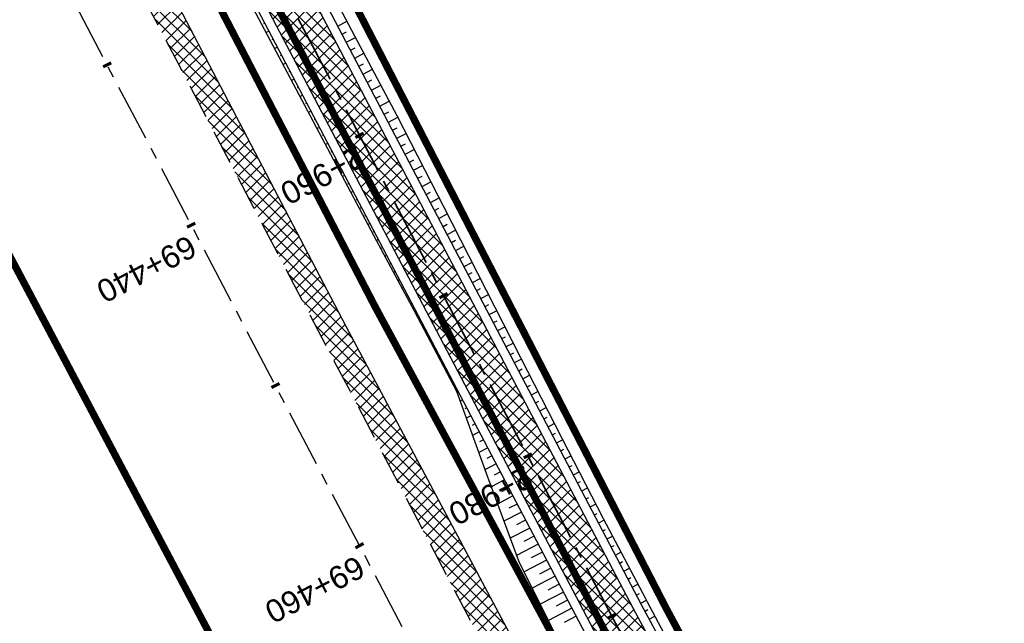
# Model space of a CAD drawing. Header units: metres. Extents: x 7529682 to 7533751, y 5721195 to 5727842.
# Tile 71 of 210: x 7531077 to 7531132, y 5725158 to 5725191. Entities that reach past the tile are written whole.
import ezdxf

# ---------------------------------------------------------------- set-up
doc = ezdxf.new("R2010")
doc.units = ezdxf.units.M
for name, pattern in [('817-dzialki-09-05-04$0$HIDDEN', [0.375, 0.25, -0.125]), ('ACAD_ISO05W100', [33, 24, -3, 0, -3, 0, -3]), ('CENTER', [50.8, 31.75, -6.35, 6.35, -6.35]), ('CENTER2', [28.575, 19.05, -3.175, 3.175, -3.175]), ('HIDDEN', [9.525, 6.35, -3.175])]:
    doc.linetypes.add(name, pattern=pattern)
for name, color, linetype in [('C-DROGI-SYTUACJA', 7, 'Continuous'), ('C-DROGI-SYTUACJA-ETYKIETY', 7, 'Continuous'), ('D-hatch-pobocza', 131, 'Continuous'), ('D-pobocza', 60, 'Continuous'), ('D-rowy', 160, 'Continuous'), ('D-skarpa', 2, 'Continuous'), ('D-skarpa-kreskowanie', 2, 'Continuous')]:
    doc.layers.add(name, color=color, linetype=linetype)
for name, color, linetype, lineweight, true_color in [('D-ewidencja-numery', 7, 'Continuous', 50, 0x40ff00), ('D-hatch-ciag-pieszo-rowerowy', 7, 'Continuous', 13, 0xff9f80), ('D-LR-etap-III', 7, '817-dzialki-09-05-04$0$HIDDEN', 50, 0x00008f)]:
    doc.layers.add(name, color=color, linetype=linetype, lineweight=lineweight, true_color=true_color)
for name, color, linetype, lineweight in [('D-krawędzie', 3, 'Continuous', 30), ('D-obrzeża', 2, 'Continuous', 30), ('D-oś', 10, 'CENTER', 30), ('D-pas-drogowy', 7, 'ACAD_ISO05W100', 50)]:
    doc.layers.add(name, color=color, linetype=linetype, lineweight=lineweight)
doc.layers.add('poprzeczki', color=7, linetype='Continuous', true_color=0x0000c7)
doc.styles.get("Standard").update_dxf_attribs({"font": 'arial.ttf'})
pattern_1 = [(45, (0, 0), (-0.33675960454, 0.33675960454), []), (135, (0, 0), (-0.33675960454, -0.33675960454), [])]

# ---------------------------------------------------------------- blocks, each defined once
blk = doc.blocks.new('AeccTickLine')
at = {"color": 0, "linetype": 'ByBlock', "lineweight": -2}
blk.add_line((0, 1), (0, -1), dxfattribs=at)

msp = doc.modelspace()

# ---------------------------------------------------------------- hatches: boundary and pattern name
at = {"layer": 'D-hatch-ciag-pieszo-rowerowy'}
h = msp.add_hatch(dxfattribs=at)
h.set_pattern_fill('ANSI37', color=256, scale=0.15, style=0)
h.set_pattern_definition(pattern_1)
h.paths.add_polyline_path([(7531088.49, 5725201.74), (7531081.737, 5725214.576), (7531080.59, 5725214.071), (7531087.383, 5725201.158), (7531110.122, 5725157.821), (7531118.165, 5725142.897), (7531119.253, 5725143.512), (7531111.229, 5725158.402)])
h.paths.add_polyline_path([(7531087.383, 5725201.158), (7531080.59, 5725214.071), (7531079.443, 5725213.566), (7531086.277, 5725200.577), (7531109.015, 5725157.24), (7531117.077, 5725142.282), (7531118.165, 5725142.897), (7531110.122, 5725157.821)])
at = {"layer": 'D-hatch-pobocza'}
h = msp.add_hatch(dxfattribs=at)
h.set_pattern_fill('ANSI37', color=256, scale=0.15, style=0)
h.set_pattern_definition(pattern_1)
h.paths.add_polyline_path([(7531057.01, 5725246.72), (7531044.19, 5725271.11), (7531030.97, 5725296.42), (7531019.37, 5725318.31), (7531007.54, 5725340.71), (7530994.47, 5725365.47), (7530982.58, 5725387.65), (7530971.81, 5725408.22), (7530959.96, 5725430.76), (7530944.54, 5725460.14), (7530935.92, 5725477.07), (7530923.1, 5725500.31), (7530908, 5725529.49), (7530889.658, 5725563.375), (7530889.586, 5725561.257), (7530918.172, 5725507.178), (7530950.163, 5725446.305), (7530993.419, 5725364.265), (7531022.766, 5725308.719), (7531053.81, 5725249.872), (7531081.166, 5725197.875), (7531103.902, 5725154.541), (7531128.123, 5725108.448), (7531149.321, 5725068.209), (7531151.44, 5725067.36), (7531152.004, 5725067.286), (7531141.2, 5725086.69), (7531129.87, 5725108.78), (7531118.46, 5725130.11), (7531107.39, 5725151.39), (7531095.36, 5725174.01), (7531083.61, 5725196.49), (7531071.56, 5725218.8)])

# ---------------------------------------------------------------- linework, layer by layer
at = {"layer": 'C-DROGI-SYTUACJA', "color": 10, "linetype": 'CENTER2', "lineweight": 35, "ltscale": 0.2}
msp.add_lwpolyline([(7531022.845, 5725323.708), (7531032.808, 5725305.571, -0.004228), (7531035.213, 5725301.104), (7531059.944, 5725254.223, -0.004401), (7531062.366, 5725249.531), (7531071.709, 5725231.04, 0.004122), (7531073.975, 5725226.644), (7531073.975, 5725226.644), (7531087.383, 5725201.158), (7531110.122, 5725157.821), (7531131.457, 5725118.234, -0.008978), (7531136.397, 5725108.66), (7531146.083, 5725089.033, 0.075252), (7531151.217, 5725081.666), (7531154.313, 5725078.4, -0.068936), (7531156.869, 5725074.83), (7531166.993, 5725055.55, -0.068732)], format="xyb", dxfattribs=at)
at = {"layer": 'D-ewidencja-numery', "color": 12, "ltscale": 15, "true_color": 0xc70000}
msp.add_lwpolyline([(7530900.952, 5725579.946), (7530904.81, 5725571.977), (7530903.682, 5725568.566), (7530908.901, 5725558.845), (7530910.252, 5725545.672), (7530912.873, 5725538.646), (7530945.278, 5725478.464), (7530959.692, 5725450.246), (7531002.827, 5725368.192), (7531044.704, 5725290.314), (7531064.099, 5725253.213), (7531083.01, 5725216.678), (7531113.013, 5725158.466), (7531137.364, 5725113.071), (7531150.831, 5725086.712), (7531159.746, 5725076.641), (7531166.31, 5725074.58), (7531172.29, 5725062.58)], dxfattribs=at)
at = {"layer": 'D-krawędzie', "linetype": 'HIDDEN', "ltscale": 0.3, "flags": 128}
msp.add_lwpolyline([(7530572.01, 5726166.06), (7530620.381, 5726072.761), (7530641.555, 5726032.008), (7530660.961, 5725995.07), (7530689.128, 5725941.54), (7530707.336, 5725907.032), (7530725.256, 5725873.093), (7530743.97, 5725837.654), (7530770.527, 5725787.119), (7530787.864, 5725754.267), (7530809.898, 5725712.542), (7530824.739, 5725684.389), (7530840.856, 5725653.693), (7530860.675, 5725616.154), (7530865.283, 5725607.394), (7530878.05, 5725583.08), (7530918.172, 5725507.178), (7530950.163, 5725446.305), (7530993.419, 5725364.265), (7531022.766, 5725308.719), (7531053.81, 5725249.872), (7531081.166, 5725197.875), (7531103.902, 5725154.541), (7531128.123, 5725108.448), (7531149.3, 5725068.25), (7531167.38, 5725033.767), (7531197.165, 5724976.988), (7531228.151, 5724918.034), (7531253.153, 5724870.491), (7531286.796, 5724806.654), (7531306.74, 5724768.665), (7531335.094, 5724714.652), (7531357.319, 5724672.439), (7531373.645, 5724641.454), (7531392.162, 5724605.999), (7531418.48, 5724555.853), (7531439.727, 5724515.582), (7531468.399, 5724461.077), (7531491.782, 5724416.528), (7531531.99, 5724339.833), (7531557.227, 5724291.659), (7531569.852, 5724267.577), (7531591.376, 5724226.548), (7531610.004, 5724191.103), (7531616.883, 5724177.999), (7531629.985, 5724153.025), (7531641.007, 5724132.022), (7531664.906, 5724087.617), (7531677.644, 5724064.786), (7531683.112, 5724054.988), (7531686.753, 5724048.18), (7531695.448, 5724031.697), (7531703.749, 5724015.917), (7531709.214, 5724005.514), (7531719.389, 5723986.147), (7531726.295, 5723973), (7531732.741, 5723960.736), (7531735.13, 5723956.19)], dxfattribs=at)
at = {"layer": 'D-LR-etap-III', "ltscale": 10, "flags": 128}
msp.add_lwpolyline([(7531750.474, 5723895.103, 0.4, 0.4, 0), (7531750.505, 5723895.13, 0.4, 0.4, 0), (7531682.71, 5724022.92, 0.4, 0.4, 0), (7531619.177, 5724147.204, 0.4, 0.4, 0), (7531592.309, 5724198.489, 0.4, 0.4, 0), (7531553.264, 5724272.919, 0.4, 0.4, 0), (7531504.02, 5724366.79, 0.4, 0.4, 0), (7531482.09, 5724407.62, 0.4, 0.4, 0), (7531412.35, 5724541.183, 0.4, 0.4, 0), (7531388.464, 5724586.93, 0.4, 0.4, 0), (7531345.12, 5724669.94, 0.4, 0.4, 0), (7531127.66, 5725081.67, 0.4, 0.4, 0), (7531059.253, 5725211.041, 0.4, 0.4, 0), (7531008.007, 5725307.954, 0.4, 0.4, 0), (7530964.182, 5725390.836, 0.4, 0.4, 0), (7530914.557, 5725484.684, 0.4, 0.4, 0), (7530865.243, 5725577.494, 0.4, 0.4, 0), (7530840.085, 5725624.059, 0.4, 0.4, 0), (7530802.56, 5725694.925, 0.4, 0.4, 0), (7530755.54, 5725787.51, 0.4, 0.4, 0), (7530708.718, 5725876.303, 0.4, 0.4, 0), (7530695.12, 5725902.09, 0.4, 0.4, 0), (7530642.914, 5726001.078, 0.4, 0.4, 0), (7530634.935, 5726016.147, 0.4, 0.4, 0), (7530610.82, 5726061.93, 0.4, 0.4, 0), (7530610.82, 5726061.93, 0.4, 0.4, 0), (7530607.21, 5726063.51, 0.4, 0.4, 0), (7530597.42, 5726080.68, 0.4, 0.4, 0), (7530591.16, 5726088.44, 0.4, 0.4, 0), (7530581.28, 5726107.21, 0.4, 0.4, 0), (7530571.29, 5726130.56, 0.4, 0.4, 0), (7530549.555, 5726171.527, 0.4, 0.4, 0), (7530531.014, 5726206.474, 0.4, 0.4, 0), (7530516.461, 5726236.017, 0.4, 0.4, 0), (7530500.799, 5726266.141, 0.4, 0.4, 0), (7530491.35, 5726283.94, 0.4, 0.4, 0), (7530482.4, 5726303.41, 0.4, 0.4, 0), (7530482.4, 5726303.41, 0.4, 0.4, 0), (7530450.41, 5726357.28, 0.4, 0.4, 0), (7530397.759, 5726458.5, 0.4, 0.4, 0), (7530334.708, 5726583.665, 0.4, 0.4, 0), (7530303.939, 5726645.168, 0.4, 0.4, 0), (7530300.51, 5726651.778, 0.4, 0.4, 0), (7530289.214, 5726671.967, 0.4, 0.4, 0), (7530281.54, 5726685.57, 0.4, 0.4, 0), (7530261.371, 5726724.163, 0.4, 0.4, 0), (7530254.03, 5726738.21, 0.4, 0.4, 0), (7530197.22, 5726845.06, 0.4, 0.4, 0), (7530194.71, 5726849.15, 0.4, 0.4, 0), (7530195.92, 5726850.75, 0.4, 0.4, 0), (7530170.547, 5726892.961, 0.4, 0.4, 0), (7530143.175, 5726945.066, 0.4, 0.4, 0), (7530105.06, 5727018.32, 0.4, 0.4, 0), (7530100.06, 5727027.16, 0.4, 0.4, 0), (7530062.319, 5727099.625, 0.4, 0.4, 0), (7530015.379, 5727189.42, 0.4, 0.4, 0), (7529983.208, 5727250.207, 0.4, 0.4, 0), (7529953.284, 5727306.747, 0.4, 0.4, 0), (7529900.671, 5727406.159, 0.4, 0.4, 0), (7529890.63, 5727425.131, 0.4, 0.4, 0), (7529875.155, 5727454.426, 0.4, 0.4, 0), (7529857.56, 5727487.787, 0.4, 0.4, 0), (7529835.194, 5727530.193, 0.4, 0.4, 0), (7529811.741, 5727574.662, 0.4, 0.4, 0), (7529792.102, 5727611.923, 0.4, 0.4, 0), (7529768.066, 5727657.47, 0.4, 0.4, 0), (7529755.211, 5727682.131, 0.4, 0.4, 0), (7529753.31, 5727681.13, 0.4, 0.4, 0), (7529739.21, 5727707.77, 0.4, 0.4, 0), (7529735.395, 5727711.252, 0.4, 0.4, 0), (7529725.42, 5727730.2, 0.4, 0.4, 0), (7529723.55, 5727729.88, 0.4, 0.4, 0), (7529695.567, 5727782.932, 0.4, 0.4, 0), (7529717.68, 5727794.024, 0.4, 0.4, 0), (7529736.275, 5727758.647, 0.4, 0.4, 0), (7529736.275, 5727758.647, 0.4, 0.4, 0), (7529744.511, 5727750.406, 0.4, 0.4, 0), (7529744.511, 5727750.406, 0.4, 0.4, 0), (7529750.283, 5727738.55, 0.4, 0.4, 0), (7529777.109, 5727687.569, 0.4, 0.4, 0), (7529796.515, 5727651.33, 0.4, 0.4, 0), (7529814.938, 5727616.793, 0.4, 0.4, 0), (7529839.007, 5727572.304, 0.4, 0.4, 0), (7529860.618, 5727532.509, 0.4, 0.4, 0), (7529882.349, 5727491.504, 0.4, 0.4, 0), (7529904.865, 5727449.096, 0.4, 0.4, 0), (7529920.747, 5727418.885, 0.4, 0.4, 0), (7529946.677, 5727368.547, 0.4, 0.4, 0), (7529972.025, 5727320.573, 0.4, 0.4, 0), (7529987.74, 5727290.153, 0.4, 0.4, 0), (7529996.497, 5727273.662, 0.4, 0.4, 0), (7530017.541, 5727234.203, 0.4, 0.4, 0), (7530033.054, 5727204.864, 0.4, 0.4, 0), (7530051.623, 5727170.223, 0.4, 0.4, 0), (7530069.277, 5727137.016, 0.4, 0.4, 0), (7530089.385, 5727097.534, 0.4, 0.4, 0), (7530109.713, 5727060.747, 0.4, 0.4, 0), (7530136.77, 5727011.64, 0.4, 0.4, 0), (7530162.447, 5726962.744, 0.4, 0.4, 0), (7530187.674, 5726916.992, 0.4, 0.4, 0), (7530207.821, 5726879.335, 0.4, 0.4, 0), (7530230.626, 5726834.519, 0.4, 0.4, 0), (7530262.288, 5726776.618, 0.4, 0.4, 0), (7530277.51, 5726760.213, 0.4, 0.4, 0), (7530286.037, 5726744.107, 0.4, 0.4, 0), (7530288.097, 5726735.884, 0.4, 0.4, 0), (7530290.394, 5726725.047, 0.4, 0.4, 0), (7530296.177, 5726713.583, 0.4, 0.4, 0), (7530302.726, 5726701.182, 0.4, 0.4, 0), (7530325.685, 5726657.466, 0.4, 0.4, 0), (7530343.244, 5726623.649, 0.4, 0.4, 0), (7530360.23, 5726591.747, 0.4, 0.4, 0), (7530383.209, 5726548.059, 0.4, 0.4, 0), (7530406.018, 5726503.606, 0.4, 0.4, 0), (7530427.465, 5726462.62, 0.4, 0.4, 0), (7530447.928, 5726424.388, 0.4, 0.4, 0), (7530471.127, 5726379.921, 0.4, 0.4, 0), (7530490.501, 5726343.033, 0.4, 0.4, 0), (7530509.499, 5726306.733, 0.4, 0.4, 0), (7530529.89, 5726267.244, 0.4, 0.4, 0), (7530543.852, 5726238.99, 0.4, 0.4, 0), (7530554.809, 5726218.944, 0.4, 0.4, 0), (7530559.027, 5726212.223, 0.4, 0.4, 0), (7530563.061, 5726206.41, 0.4, 0.4, 0), (7530566.934, 5726200.464, 0.4, 0.4, 0), (7530569.771, 5726194.902, 0.4, 0.4, 0), (7530571.473, 5726191.282, 0.4, 0.4, 0), (7530572.839, 5726188.025, 0.4, 0.4, 0), (7530575.295, 5726182.035, 0.4, 0.4, 0), (7530579.737, 5726173.306, 0.4, 0.4, 0), (7530583.3, 5726167.41, 0.4, 0.4, 0), (7530593.4, 5726163.33, 0.4, 0.4, 0), (7530598.618, 5726155.264, 0.4, 0.4, 0), (7530608.258, 5726140.497, 0.4, 0.4, 0), (7530603.27, 5726136.83, 0.4, 0.4, 0), (7530606.53, 5726131.84, 0.4, 0.4, 0), (7530604.239, 5726124.217, 0.4, 0.4, 0), (7530605.847, 5726121.63, 0.4, 0.4, 0), (7530608.972, 5726116.164, 0.4, 0.4, 0), (7530618.114, 5726097.791, 0.4, 0.4, 0), (7530651.213, 5726034.96, 0.4, 0.4, 0), (7530670.244, 5725998.611, 0.4, 0.4, 0), (7530698.075, 5725945.953, 0.4, 0.4, 0), (7530716.506, 5725911.305, 0.4, 0.4, 0), (7530735.223, 5725875.667, 0.4, 0.4, 0), (7530752.504, 5725842.155, 0.4, 0.4, 0), (7530778.311, 5725793.501, 0.4, 0.4, 0), (7530797.5, 5725756.382, 0.4, 0.4, 0), (7530812.519, 5725728.289, 0.4, 0.4, 0), (7530820.039, 5725713.16, 0.4, 0.4, 0), (7530822.422, 5725710.194, 0.4, 0.4, 0), (7530833.155, 5725688.801, 0.4, 0.4, 0), (7530849.629, 5725656.159, 0.4, 0.4, 0), (7530867.983, 5725621.964, 0.4, 0.4, 0), (7530872.63, 5725612.888, 0.4, 0.4, 0), (7530880.354, 5725597.595, 0.4, 0.4, 0), (7530883.839, 5725593.389, 0.4, 0.4, 0), (7530891.782, 5725587.763, 0.4, 0.4, 0), (7530895.039, 5725584.281, 0.4, 0.4, 0), (7530897.034, 5725580.941, 0.4, 0.4, 0), (7530900.952, 5725579.946, 0.4, 0.4, 0), (7530904.81, 5725571.977, 0.4, 0.4, 0), (7530903.682, 5725568.566, 0.4, 0.4, 0), (7530908.901, 5725558.845, 0.4, 0.4, 0), (7530910.252, 5725545.672, 0.4, 0.4, 0), (7530912.873, 5725538.646, 0.4, 0.4, 0), (7530945.278, 5725478.464, 0.4, 0.4, 0), (7530959.692, 5725450.246, 0.4, 0.4, 0), (7531002.827, 5725368.192, 0.4, 0.4, 0), (7531044.704, 5725290.314, 0.4, 0.4, 0), (7531064.099, 5725253.213, 0.4, 0.4, 0), (7531083.01, 5725216.678, 0.4, 0.4, 0), (7531113.013, 5725158.466, 0.4, 0.4, 0), (7531137.364, 5725113.071, 0.4, 0.4, 0), (7531150.831, 5725086.712, 0.4, 0.4, 0), (7531159.746, 5725076.641, 0.4, 0.4, 0), (7531166.31, 5725074.58, 0.4, 0.4, 0), (7531172.29, 5725062.58, 0.4, 0.4, 0), (7531170.59, 5725055.606, 0.4, 0.4, 0), (7531173.733, 5725044.081, 0.4, 0.4, 0), (7531215.342, 5724964.86, 0.4, 0.4, 0), (7531238.054, 5724921.685, 0.4, 0.4, 0), (7531262.39, 5724875.283, 0.4, 0.4, 0), (7531295.587, 5724811.266, 0.4, 0.4, 0), (7531348.488, 5724712.363, 0.4, 0.4, 0), (7531363.741, 5724682.684, 0.4, 0.4, 0), (7531366.987, 5724675.865, 0.4, 0.4, 0), (7531382.541, 5724646.111, 0.4, 0.4, 0), (7531401.299, 5724610.875, 0.4, 0.4, 0), (7531428.965, 5724558.862, 0.4, 0.4, 0), (7531449.111, 5724520.398, 0.4, 0.4, 0), (7531477.293, 5724465.831, 0.4, 0.4, 0), (7531500.996, 5724421.113, 0.4, 0.4, 0), (7531512.122, 5724400.549, 0.4, 0.4, 0), (7531513.782, 5724396.757, 0.4, 0.4, 0), (7531526.32, 5724379.39, 0.4, 0.4, 0), (7531566.784, 5724302.736, 0.4, 0.4, 0), (7531612.277, 5724225.61, 0.4, 0.4, 0), (7531620.493, 5724210.548, 0.4, 0.4, 0), (7531631.578, 5724196.258, 0.4, 0.4, 0), (7531653.484, 5724152.434, 0.4, 0.4, 0), (7531661.151, 5724128.494, 0.4, 0.4, 0), (7531673.881, 5724101.186, 0.4, 0.4, 0), (7531684.691, 5724081.184, 0.4, 0.4, 0), (7531699.212, 5724051.17, 0.4, 0.4, 0), (7531704.034, 5724040.584, 0.4, 0.4, 0), (7531704.034, 5724040.584, 0.4, 0.4, 0), (7531703.913, 5724037.17, 0.4, 0.4, 0), (7531736.42, 5723969.232, 0.4, 0.4, 0), (7531738.285, 5723967.699, 0.4, 0.4, 0), (7531742.181, 5723962.346, 0.4, 0.4, 0), (7531744.286, 5723958.616, 0.4, 0.4, 0), (7531755.393, 5723944.193, 0.4, 0.4, 0), (7531758.69, 5723936.76, 0.4, 0.4, 0), (7531780.08, 5723929.25, 0.4, 0.4, 0), (7531792.612, 5723906.338, 0.4, 0.4, 0), (7531792.612, 5723906.338, 0.4, 0.4, 0), (7531756.962, 5723883.055, 0.4, 0.4, 0), (7531750.46, 5723895.13, 0.4, 0.4, 0), (7531750.46, 5723895.13, 0, 0, 0)], format="xyseb", dxfattribs=at)
at = {"layer": 'D-obrzeża'}
for points in [[(7531164.322, 5725069.743), (7531163.358, 5725071.533), (7531162.183, 5725071.113, -0.373479), (7531159.739, 5725072.063), (7531157.82, 5725075.705, 0.068604), (7531155.434, 5725079.035), (7531152.262, 5725082.381, -0.075217), (7531147.129, 5725089.744), (7531137.495, 5725109.262, 0.008945), (7531132.573, 5725118.799), (7531111.229, 5725158.402), (7531088.49, 5725201.74), (7531075.086, 5725227.216, -0.004122), (7531072.82, 5725231.613), (7531063.477, 5725250.104, 0.004401), (7531061.055, 5725254.796), (7531036.314, 5725301.696, 0.004228), (7531033.909, 5725306.164), (7531023.945, 5725324.301, -0.004067)], [(7531021.744, 5725323.115), (7531031.707, 5725304.978, -0.004228), (7531034.112, 5725300.511), (7531058.833, 5725253.649, -0.004401), (7531061.256, 5725248.957), (7531070.597, 5725230.467, 0.004122), (7531072.864, 5725226.071), (7531086.277, 5725200.577), (7531109.015, 5725157.24), (7531130.341, 5725117.67, -0.009012), (7531135.299, 5725108.06), (7531145.036, 5725088.322, 0.075286), (7531150.171, 5725080.951), (7531153.382, 5725077.565, -0.068604), (7531155.769, 5725074.235), (7531156.913, 5725072.064), (7531159.315, 5725067.483)]]:
    msp.add_lwpolyline(points, format="xyb", dxfattribs=at)
at = {"layer": 'D-oś', "ltscale": 0.1}
msp.add_lwpolyline([(7531164.28, 5725032.142), (7531146.202, 5725066.622), (7531125.026, 5725106.818), (7531100.803, 5725152.914), (7531078.067, 5725196.247), (7531050.713, 5725248.241), (7531019.672, 5725307.084), (7530990.323, 5725362.632), (7530947.066, 5725444.675), (7530915.075, 5725505.546), (7530874.954, 5725581.449)], dxfattribs=at)
at = {"layer": 'D-pas-drogowy', "ltscale": 0.2, "flags": 128}
msp.add_lwpolyline([(7531633.019, 5724182.834, 0.4, 0.4, 0), (7531617.559, 5724211.608, 0.4, 0.4, 0), (7531566.784, 5724302.736, 0.4, 0.4, 0), (7531538.419, 5724356.47, 0.4, 0.4, 0), (7531526.32, 5724379.39, 0.4, 0.4, 0), (7531516.102, 5724393.607, 0.4, 0.4, 0.001485), (7531513.78, 5724396.838, 0.4, 0.4, 0), (7531501.87, 5724413.41, 0.4, 0.4, 0), (7531474.926, 5724464.508, 0.4, 0.4, 0), (7531446.2, 5724518.992, 0.4, 0.4, 0), (7531424.962, 5724559.262, 0.4, 0.4, 0), (7531398.444, 5724609.566, 0.4, 0.4, 0), (7531379.647, 5724645.216, 0.4, 0.4, 0), (7531365.23, 5724672.56, 0.4, 0.4, 0), (7531341.306, 5724717.915, 0.4, 0.4, 0), (7531312.9, 5724771.789, 0.4, 0.4, 0), (7531292.591, 5724810.307, 0.4, 0.4, 0), (7531259.392, 5724873.271, 0.4, 0.4, 0), (7531233.74, 5724921.923, 0.4, 0.4, 0), (7531203.073, 5724980.092, 0.4, 0.4, 0), (7531173.471, 5725036.225, 0.4, 0.4, 0), (7531168.27, 5725046.09, 0.4, 0.4, 0), (7531172.29, 5725062.58, 0.4, 0.4, 0), (7531166.31, 5725074.58, 0.4, 0.4, 0), (7531150.32, 5725079.6, 0.4, 0.4, 0), (7531141.5, 5725096.43, 0.4, 0.4, 0), (7531109.312, 5725157.814, 0.4, 0.4, 0), (7531086.641, 5725201.048, 0.4, 0.4, 0), (7531059.198, 5725253.384, 0.4, 0.4, 0), (7531028.207, 5725312.489, 0.4, 0.4, 0), (7530999.105, 5725367.99, 0.4, 0.4, 0), (7530956.248, 5725449.725, 0.4, 0.4, 0), (7530924.398, 5725510.464, 0.4, 0.4, 0), (7530897.51, 5725561.74, 0.4, 0.4, 0), (7530894.46, 5725566.14, 0.4, 0.4, 0), (7530892.16, 5725570.49, 0.4, 0.4, 0), (7530869.363, 5725613.307, 0.4, 0.4, 0), (7530861.694, 5725627.705, 0.4, 0.4, 0), (7530852.74, 5725644.52, 0.4, 0.4, 0), (7530831.51, 5725684.2, 0.4, 0.4, 0), (7530811.13, 5725722.52, 0.4, 0.4, 0), (7530792.348, 5725757.941, 0.4, 0.4, 0), (7530768.03, 5725803.8, 0.4, 0.4, 0), (7530748.769, 5725840.179, 0.4, 0.4, 0), (7530727.7, 5725879.97, 0.4, 0.4, 0), (7530712.098, 5725909.545, 0.4, 0.4, 0), (7530693.644, 5725944.645, 0.4, 0.4, 0), (7530665.702, 5725997.539, 0.4, 0.4, 0), (7530641.76, 5726042.88, 0.4, 0.4, 0), (7530616.5, 5726091.48, 0.4, 0.4, 0), (7530604.628, 5726114.32, 0.4, 0.4, -0.007763), (7530602.5, 5726118.43, 0.4, 0.4, 0), (7530603.992, 5726123.395, 0.4, 0.4, 0), (7530606.53, 5726131.84, 0.4, 0.4, 0), (7530603.27, 5726136.83, 0.4, 0.4, 0), (7530593.776, 5726151.369, 0.4, 0.4, 0), (7530590.203, 5726156.84, 0.4, 0.4, 0), (7530583.3, 5726167.41, 0.4, 0.4, 0), (7530580.578, 5726170.428, 0.4, 0.4, 0), (7530575.85, 5726175.67, 0.4, 0.4, 0), (7530569.01, 5726186.66, 0.4, 0.4, 0), (7530562.555, 5726199.189, 0.4, 0.4, 0), (7530555.67, 5726211.39, 0.4, 0.4, 0), (7530548.29, 5726224.23, 0.4, 0.4, 0), (7530540.58, 5726237.71, 0.4, 0.4, 0), (7530532.68, 5726252.65, 0.4, 0.4, 0), (7530524.06, 5726269.35, 0.4, 0.4, 0), (7530502.82, 5726309.91, 0.4, 0.4, 0), (7530488.83, 5726336.63, 0.4, 0.4, 0), (7530466.03, 5726380.16, 0.4, 0.4, 0), (7530438.47, 5726432.77, 0.4, 0.4, 0), (7530424.53, 5726459.09, 0.4, 0.4, 0), (7530401.63, 5726502.97, 0.4, 0.4, 0), (7530383.38, 5726538.06, 0.4, 0.4, 0), (7530353.97, 5726593.52, 0.4, 0.4, 0), (7530338.47, 5726622.74, 0.4, 0.4, 0), (7530322.01, 5726653.88, 0.4, 0.4, 0), (7530297.54, 5726700.33, 0.4, 0.4, 0), (7530287.38, 5726719.6, 0.4, 0.4, 0), (7530285.95, 5726722.316, 0.4, 0.4, 0), (7530280.26, 5726733.12, 0.4, 0.4, 0), (7530266.73, 5726758.74, 0.4, 0.4, 0), (7530260.42, 5726770.47, 0.4, 0.4, 0), (7530253.25, 5726783.82, 0.4, 0.4, 0), (7530244.95, 5726799.33, 0.4, 0.4, 0), (7530239.39, 5726808.49, 0.4, 0.4, 0), (7530238.29, 5726807.9, 0.4, 0.4, 0), (7530218.11, 5726850.67, 0.4, 0.4, 0), (7530175.907, 5726928.168, 0.4, 0.4, 0), (7530096.68, 5727076.15, 0.4, 0.4, 0), (7530094.68, 5727079.89, 0.4, 0.4, 0), (7530064.597, 5727135.523, 0.4, 0.4, 0), (7530046.731, 5727168.892, 0.4, 0.4, 0), (7530025.803, 5727208.461, 0.4, 0.4, 0), (7530012.847, 5727232.979, 0.4, 0.4, 0), (7529994.15, 5727268.45, 0.4, 0.4, 0), (7529981.671, 5727291.93, 0.4, 0.4, 0), (7529949.89, 5727351.73, 0.4, 0.4, 0), (7529924.75, 5727399.03, 0.4, 0.4, 0), (7529915.516, 5727417.1, 0.4, 0.4, 0), (7529885.83, 5727475.19, 0.4, 0.4, 0), (7529862.56, 5727519.97, 0.4, 0.4, 0), (7529852.985, 5727538.191, 0.4, 0.4, 0), (7529836.513, 5727569.511, 0.4, 0.4, 0), (7529815.369, 5727609.141, 0.4, 0.4, 0), (7529792.795, 5727651.247, 0.4, 0.4, 0), (7529774.199, 5727685.858, 0.4, 0.4, 0), (7529746.966, 5727736.059, 0.4, 0.4, 0), (7529733.92, 5727757.62, 0.4, 0.4, 0), (7529708.607, 5727806.389, 0.4, 0.4, 0), (7529688.492, 5727796.345, 0.4, 0.4, 0), (7529723.55, 5727729.88, 0.4, 0.4, 0), (7529725.42, 5727730.2, 0.4, 0.4, 0), (7529735.38, 5727711.28, 0.4, 0.4, 0), (7529739.21, 5727707.77, 0.4, 0.4, 0), (7529753.31, 5727681.13, 0.4, 0.4, 0), (7529755.178, 5727682.114, 0.4, 0.4, 0), (7529792.102, 5727611.923, 0.4, 0.4, 0), (7529811.741, 5727574.662, 0.4, 0.4, 0), (7529835.194, 5727530.193, 0.4, 0.4, 0), (7529857.56, 5727487.787, 0.4, 0.4, 0), (7529875.155, 5727454.426, 0.4, 0.4, 0), (7529890.63, 5727425.131, 0.4, 0.4, 0), (7529900.671, 5727406.159, 0.4, 0.4, 0), (7529953.284, 5727306.747, 0.4, 0.4, 0), (7529983.208, 5727250.207, 0.4, 0.4, 0), (7530015.379, 5727189.42, 0.4, 0.4, 0), (7530062.319, 5727099.625, 0.4, 0.4, 0), (7530100.06, 5727027.16, 0.4, 0.4, 0), (7530105.06, 5727018.32, 0.4, 0.4, 0), (7530143.175, 5726945.066, 0.4, 0.4, 0), (7530170.547, 5726892.961, 0.4, 0.4, 0), (7530195.92, 5726850.75, 0.4, 0.4, 0), (7530194.71, 5726849.15, 0.4, 0.4, 0), (7530197.22, 5726845.06, 0.4, 0.4, 0), (7530254.03, 5726738.21, 0.4, 0.4, 0), (7530261.371, 5726724.163, 0.4, 0.4, 0), (7530281.54, 5726685.57, 0.4, 0.4, 0), (7530289.214, 5726671.967, 0.4, 0.4, 0), (7530300.51, 5726651.778, 0.4, 0.4, 0), (7530303.939, 5726645.168, 0.4, 0.4, 0), (7530334.708, 5726583.665, 0.4, 0.4, 0), (7530397.759, 5726458.5, 0.4, 0.4, 0), (7530450.41, 5726357.28, 0.4, 0.4, 0), (7530482.4, 5726303.41, 0.4, 0.4, 0), (7530483.688, 5726301.003, 0.4, 0.4, 0), (7530491.35, 5726283.94, 0.4, 0.4, 0), (7530512.67, 5726243.78, 0.4, 0.4, 0), (7530529.43, 5726209.46, 0.4, 0.4, 0), (7530571.29, 5726130.56, 0.4, 0.4, 0), (7530581.28, 5726107.21, 0.4, 0.4, 0), (7530591.16, 5726088.44, 0.4, 0.4, 0), (7530597.42, 5726080.68, 0.4, 0.4, 0), (7530607.21, 5726063.51, 0.4, 0.4, 0), (7530610.82, 5726061.93, 0.4, 0.4, 0), (7530634.935, 5726016.147, 0.4, 0.4, 0), (7530642.914, 5726001.078, 0.4, 0.4, 0), (7530695.12, 5725902.09, 0.4, 0.4, 0), (7530708.718, 5725876.303, 0.4, 0.4, 0), (7530755.54, 5725787.51, 0.4, 0.4, 0), (7530802.56, 5725694.925, 0.4, 0.4, 0), (7530840.085, 5725624.059, 0.4, 0.4, 0), (7530865.243, 5725577.494, 0.4, 0.4, 0), (7530914.557, 5725484.684, 0.4, 0.4, 0), (7530964.182, 5725390.836, 0.4, 0.4, 0), (7531008.007, 5725307.954, 0.4, 0.4, 0), (7531059.253, 5725211.041, 0.4, 0.4, 0), (7531127.66, 5725081.67, 0.4, 0.4, 0), (7531345.12, 5724669.94, 0.4, 0.4, 0), (7531388.464, 5724586.93, 0.4, 0.4, 0), (7531412.35, 5724541.183, 0.4, 0.4, 0), (7531482.09, 5724407.62, 0.4, 0.4, 0), (7531504.02, 5724366.79, 0.4, 0.4, 0), (7531519.374, 5724337.52, 0.4, 0.4, 0), (7531563.749, 5724252.932, 0.4, 0.4, 0), (7531602.175, 5724179.681, 0.4, 0.4, 0), (7531619.177, 5724147.204, 0.4, 0.4, 0), (7531625.038, 5724135.635, 0.4, 0.4, 0), (7531656.796, 5724073.316, 0.4, 0.4, 0), (7531675.12, 5724037.36, 0.4, 0.4, 0), (7531682.71, 5724022.92, 0.4, 0.4, 0), (7531705.565, 5723979.811, 0.4, 0.4, 0), (7531736.606, 5723921.262, 0.4, 0.4, 0), (7531750.46, 5723895.13, 0.4, 0.4, 0), (7531740.77, 5723886.56, 0.4, 0.4, 0), (7531732.86, 5723885, 0.4, 0.4, 0), (7531722.18, 5723887.77, 0.4, 0.4, 0), (7531729.87, 5723862.17, 0.4, 0.4, 0), (7531742.92, 5723861.93, 0.4, 0.4, 0), (7531763.71, 5723859.52, 0.4, 0.4, 0), (7531768.42, 5723854.12, 0.4, 0.4, 0), (7531787.42, 5723817.97, 0.4, 0.4, 0), (7531795.57, 5723809.82, 0.4, 0.4, 0), (7531816.347, 5723819.85, 0.4, 0.4, 0), (7531816.347, 5723819.85, 0.4, 0.4, 0), (7531805.06, 5723843.23, 0.4, 0.4, 0), (7531803.61, 5723886.23, 0.4, 0.4, 0), (7531803.61, 5723886.23, 0.4, 0.4, 0), (7531780.08, 5723929.25, 0.4, 0.4, 0), (7531758.69, 5723936.76, 0.4, 0.4, 0), (7531749.359, 5723946.412, 0.4, 0.4, 0), (7531742.71, 5723953.29, 0.4, 0.4, 0), (7531735.177, 5723967.878, 0.4, 0.4, 0), (7531722.37, 5723992.68, 0.4, 0.4, 0), (7531705.042, 5724030.886, 0.4, 0.4, 0), (7531699.47, 5724043.17, 0.4, 0.4, 0), (7531692.69, 5724058.11, 0.4, 0.4, 0), (7531679.672, 5724084.017, 0.4, 0.4, 0), (7531674.55, 5724094.21, 0.4, 0.4, 0), (7531666.633, 5724114.003, 0.4, 0.4, 0), (7531649, 5724153.82, 0.4, 0.4, 0), (7531641.49, 5724149.34, 0.4, 0.4, 0), (7531626.04, 5724179.34, 0.4, 0.4, 0), (7531633.03, 5724182.84, 0, 0, 0)], format="xyseb", dxfattribs=at)
at = {"layer": 'D-pobocza'}
msp.add_lwpolyline([(7531149.321, 5725068.209), (7531151.44, 5725067.36), (7531152.004, 5725067.286), (7531141.2, 5725086.69), (7531129.87, 5725108.78), (7531118.46, 5725130.11), (7531107.39, 5725151.39), (7531095.36, 5725174.01), (7531083.61, 5725196.49), (7531071.56, 5725218.8), (7531057.01, 5725246.72), (7531044.19, 5725271.11), (7531030.97, 5725296.42), (7531019.37, 5725318.31), (7531007.54, 5725340.71), (7530994.47, 5725365.47), (7530982.58, 5725387.65), (7530971.81, 5725408.22), (7530959.96, 5725430.76), (7530944.54, 5725460.14), (7530935.92, 5725477.07), (7530923.1, 5725500.31), (7530908, 5725529.49), (7530889.658, 5725563.375)], dxfattribs=at)
for points in [[(7531164.779, 5725069.951), (7531163.594, 5725072.149), (7531162.014, 5725071.583, -0.373479), (7531160.181, 5725072.296), (7531158.231, 5725075.999, 0.068604), (7531155.844, 5725079.329), (7531152.68, 5725082.666, -0.075201), (7531147.548, 5725090.028), (7531137.931, 5725109.508, 0.008929), (7531133.017, 5725119.028), (7531111.671, 5725158.634), (7531088.933, 5725201.972), (7531075.531, 5725227.446, -0.004122), (7531073.264, 5725231.842), (7531063.921, 5725250.334, 0.004401), (7531061.499, 5725255.026), (7531036.754, 5725301.933, 0.004228), (7531034.349, 5725306.401), (7531024.385, 5725324.538, -0.004067)], [(7531021.304, 5725322.878), (7531031.267, 5725304.741, -0.004228), (7531033.672, 5725300.274), (7531058.389, 5725253.42, -0.004401), (7531060.811, 5725248.728), (7531070.153, 5725230.238, 0.004122), (7531072.42, 5725225.841), (7531085.834, 5725200.344), (7531108.572, 5725157.008), (7531129.895, 5725117.444, -0.009025), (7531134.86, 5725107.82), (7531144.617, 5725088.038, 0.075299), (7531149.753, 5725080.666), (7531152.972, 5725077.271, -0.068604), (7531155.359, 5725073.941), (7531156.471, 5725071.831), (7531158.836, 5725067.319)]]:
    msp.add_lwpolyline(points, format="xyb", dxfattribs=at)
at = {"layer": 'D-rowy', "linetype": 'HIDDEN', "ltscale": 0.1, "const_width": 0.4, "flags": 128}
msp.add_lwpolyline([(7531149.9, 5725074.79), (7531149.9, 5725074.79), (7531138.641, 5725096.214), (7531118.877, 5725133.871), (7531109.577, 5725151.722), (7531096.948, 5725175.106), (7531083.449, 5725201.131), (7531075.375, 5725216.126), (7531058.983, 5725247.129), (7531038.532, 5725286.309), (7531017.626, 5725325.254), (7530968.704, 5725418.289), (7530946.218, 5725461.539)], dxfattribs=at)
at = {"layer": 'D-skarpa', "linetype": 'Continuous'}
for points in [[(7531091.144, 5725198.913), (7531095.815, 5725190.071), (7531098.156, 5725185.653), (7531100.437, 5725181.203), (7531100.713, 5725180.665), (7531104.979, 5725172.294), (7531107.258, 5725167.843), (7531109.544, 5725163.396), (7531111.893, 5725158.982), (7531111.987, 5725158.8), (7531114.224, 5725154.585), (7531116.569, 5725150.169), (7531118.947, 5725145.77), (7531121.336, 5725141.378), (7531123.676, 5725136.959), (7531128.404, 5725128.147), (7531130.817, 5725123.768)], [(7531089.728, 5725192.524), (7531097.032, 5725178.733), (7531099.112, 5725174.862), (7531101.443, 5725170.438), (7531103.162, 5725165.694), (7531104.913, 5725160.966), (7531107.163, 5725156.5), (7531107.257, 5725156.318), (7531109.534, 5725152.057), (7531111.963, 5725147.686), (7531114.731, 5725143.498), (7531117.531, 5725139.327), (7531120.343, 5725135.163), (7531122.702, 5725130.754), (7531125.078, 5725126.355)]]:
    msp.add_lwpolyline(points, dxfattribs=at)
at = {"layer": 'D-skarpa-kreskowanie', "linetype": 'Continuous'}
for p, q in [((7531094.898, 5725190.603, 108.073), (7531095.396, 5725190.865, 107.698)), ((7531090.861, 5725190.763, 107.943), (7531090.783, 5725190.722, 107.884)), ((7531091.093, 5725190.321, 107.943), (7531090.938, 5725190.239, 107.826)), ((7531095.13, 5725190.16, 108.073), (7531095.38, 5725190.291, 107.885)), ((7531091.326, 5725189.878, 107.943), (7531091.249, 5725189.837, 107.885)), ((7531095.362, 5725189.717, 108.073), (7531095.864, 5725189.98, 107.696)), ((7531091.558, 5725189.435, 107.943), (7531091.406, 5725189.355, 107.829)), ((7531095.595, 5725189.275, 108.073), (7531095.846, 5725189.407, 107.884)), ((7531091.79, 5725188.992, 107.943), (7531091.715, 5725188.953, 107.886)), ((7531095.827, 5725188.832, 108.073), (7531096.332, 5725189.097, 107.693)), ((7531092.023, 5725188.55, 107.943), (7531091.874, 5725188.472, 107.831)), ((7531092.255, 5725188.107, 107.943), (7531092.182, 5725188.068, 107.888)), ((7531096.059, 5725188.389, 108.073), (7531096.313, 5725188.522, 107.882)), ((7531096.292, 5725187.946, 108.073), (7531096.8, 5725188.213, 107.69)), ((7531092.487, 5725187.664, 107.943), (7531092.342, 5725187.588, 107.834)), ((7531096.524, 5725187.504, 108.073), (7531096.779, 5725187.637, 107.881)), ((7531092.72, 5725187.221, 107.943), (7531092.648, 5725187.184, 107.889)), ((7531096.756, 5725187.061, 108.073), (7531097.268, 5725187.329, 107.687)), ((7531092.952, 5725186.778, 107.943), (7531092.81, 5725186.704, 107.836)), ((7531096.989, 5725186.618, 108.073), (7531097.245, 5725186.753, 107.879)), ((7531097.221, 5725186.175, 108.073), (7531097.736, 5725186.446, 107.685)), ((7531093.184, 5725186.336, 107.943), (7531093.114, 5725186.299, 107.89)), ((7531093.416, 5725185.893, 107.943), (7531093.278, 5725185.82, 107.839)), ((7531093.649, 5725185.45, 107.943), (7531093.581, 5725185.414, 107.891)), ((7531097.453, 5725185.733, 108.073), (7531097.712, 5725185.868, 107.878)), ((7531097.685, 5725185.29, 108.073), (7531098.203, 5725185.561, 107.683)), ((7531093.881, 5725185.007, 107.943), (7531093.746, 5725184.937, 107.841)), ((7531097.918, 5725184.847, 108.072), (7531098.174, 5725184.982, 107.879)), ((7531094.113, 5725184.565, 107.943), (7531094.047, 5725184.53, 107.893)), ((7531098.15, 5725184.404, 108.072), (7531098.659, 5725184.671, 107.689)), ((7531094.346, 5725184.122, 107.943), (7531094.214, 5725184.053, 107.844)), ((7531098.382, 5725183.962, 108.072), (7531098.635, 5725184.094, 107.882)), ((7531098.615, 5725183.519, 108.072), (7531099.115, 5725183.781, 107.696)), ((7531094.578, 5725183.679, 107.943), (7531094.513, 5725183.645, 107.894)), ((7531094.81, 5725183.236, 107.942), (7531094.682, 5725183.169, 107.846)), ((7531098.847, 5725183.076, 108.072), (7531099.095, 5725183.206, 107.886)), ((7531095.043, 5725182.794, 107.942), (7531094.98, 5725182.761, 107.895)), ((7531099.079, 5725182.633, 108.072), (7531099.571, 5725182.891, 107.702)), ((7531095.275, 5725182.351, 107.942), (7531095.151, 5725182.286, 107.849)), ((7531099.312, 5725182.191, 108.072), (7531099.555, 5725182.319, 107.889)), ((7531095.507, 5725181.908, 107.942), (7531095.446, 5725181.876, 107.896)), ((7531099.544, 5725181.748, 108.072), (7531100.027, 5725182.002, 107.708)), ((7531095.74, 5725181.465, 107.942), (7531095.619, 5725181.402, 107.851)), ((7531095.972, 5725181.023, 107.942), (7531095.912, 5725180.991, 107.897)), ((7531099.776, 5725181.305, 108.072), (7531100.016, 5725181.431, 107.892)), ((7531100.009, 5725180.862, 108.072), (7531100.484, 5725181.112, 107.714)), ((7531096.204, 5725180.58, 107.942), (7531096.087, 5725180.518, 107.854)), ((7531100.241, 5725180.42, 108.072), (7531100.477, 5725180.543, 107.895)), ((7531096.436, 5725180.137, 107.942), (7531096.379, 5725180.107, 107.899)), ((7531100.473, 5725179.977, 108.071), (7531100.94, 5725180.221, 107.72)), ((7531096.669, 5725179.694, 107.942), (7531096.555, 5725179.635, 107.856)), ((7531100.705, 5725179.534, 108.07), (7531100.936, 5725179.655, 107.896)), ((7531096.901, 5725179.252, 107.942), (7531096.845, 5725179.222, 107.9)), ((7531100.938, 5725179.091, 108.068), (7531101.394, 5725179.33, 107.725)), ((7531097.133, 5725178.809, 107.942), (7531097.023, 5725178.751, 107.859)), ((7531097.366, 5725178.366, 107.941), (7531097.313, 5725178.338, 107.901)), ((7531101.17, 5725178.649, 108.067), (7531101.395, 5725178.767, 107.897)), ((7531101.402, 5725178.206, 108.066), (7531101.848, 5725178.439, 107.73)), ((7531097.598, 5725177.923, 107.94), (7531097.496, 5725177.87, 107.863)), ((7531101.635, 5725177.763, 108.064), (7531101.855, 5725177.878, 107.899)), ((7531097.83, 5725177.481, 107.938), (7531097.781, 5725177.455, 107.902)), ((7531101.867, 5725177.32, 108.063), (7531102.302, 5725177.548, 107.736)), ((7531098.063, 5725177.038, 107.937), (7531097.969, 5725176.989, 107.867)), ((7531102.099, 5725176.877, 108.062), (7531102.314, 5725176.99, 107.9)), ((7531102.332, 5725176.435, 108.061), (7531102.756, 5725176.657, 107.741)), ((7531098.295, 5725176.595, 107.936), (7531098.25, 5725176.572, 107.902)), ((7531098.527, 5725176.152, 107.935), (7531098.443, 5725176.108, 107.871)), ((7531098.76, 5725175.71, 107.933), (7531098.719, 5725175.689, 107.903)), ((7531102.564, 5725175.992, 108.059), (7531102.773, 5725176.102, 107.902)), ((7531102.796, 5725175.549, 108.058), (7531103.21, 5725175.766, 107.747)), ((7531098.992, 5725175.267, 107.932), (7531098.916, 5725175.227, 107.875)), ((7531103.029, 5725175.106, 108.057), (7531103.233, 5725175.214, 107.903)), ((7531099.224, 5725174.824, 107.931), (7531099.188, 5725174.805, 107.904)), ((7531103.261, 5725174.664, 108.056), (7531103.664, 5725174.875, 107.752)), ((7531099.456, 5725174.381, 107.929), (7531099.385, 5725174.344, 107.876)), ((7531099.689, 5725173.939, 107.928), (7531099.654, 5725173.92, 107.902)), ((7531103.493, 5725174.221, 108.054), (7531103.692, 5725174.325, 107.905)), ((7531103.725, 5725173.778, 108.053), (7531104.118, 5725173.984, 107.757)), ((7531099.921, 5725173.496, 107.927), (7531099.851, 5725173.459, 107.874)), ((7531103.958, 5725173.335, 108.052), (7531104.151, 5725173.437, 107.906)), ((7531100.153, 5725173.053, 107.926), (7531100.119, 5725173.035, 107.9)), ((7531104.19, 5725172.893, 108.05), (7531104.572, 5725173.093, 107.763)), ((7531100.386, 5725172.61, 107.924), (7531100.317, 5725172.574, 107.873)), ((7531104.422, 5725172.45, 108.049), (7531104.611, 5725172.549, 107.907)), ((7531100.618, 5725172.168, 107.923), (7531100.584, 5725172.15, 107.898)), ((7531104.655, 5725172.007, 108.048), (7531105.026, 5725172.202, 107.768)), ((7531100.85, 5725171.725, 107.922), (7531100.784, 5725171.69, 107.872)), ((7531101.083, 5725171.282, 107.921), (7531101.05, 5725171.265, 107.896)), ((7531104.887, 5725171.564, 108.047), (7531105.071, 5725171.661, 107.908)), ((7531105.119, 5725171.122, 108.045), (7531105.482, 5725171.312, 107.772)), ((7531101.315, 5725170.839, 107.919), (7531101.25, 5725170.805, 107.87)), ((7531105.352, 5725170.679, 108.044), (7531105.531, 5725170.773, 107.909)), ((7531101.547, 5725170.396, 107.918), (7531101.51, 5725170.377, 107.89)), ((7531105.584, 5725170.236, 108.043), (7531105.938, 5725170.422, 107.776)), ((7531101.78, 5725169.954, 107.917), (7531101.644, 5725169.883, 107.815)), ((7531105.816, 5725169.793, 108.042), (7531105.991, 5725169.885, 107.91)), ((7531102.012, 5725169.511, 107.915), (7531101.914, 5725169.46, 107.842)), ((7531102.244, 5725169.068, 107.914), (7531101.988, 5725168.934, 107.721)), ((7531106.049, 5725169.351, 108.04), (7531106.393, 5725169.532, 107.781)), ((7531102.476, 5725168.625, 107.913), (7531102.318, 5725168.542, 107.794)), ((7531106.281, 5725168.908, 108.039), (7531106.451, 5725168.997, 107.911)), ((7531106.513, 5725168.465, 108.038), (7531106.849, 5725168.641, 107.785)), ((7531102.709, 5725168.183, 107.912), (7531102.332, 5725167.985, 107.628)), ((7531106.745, 5725168.022, 108.036), (7531106.911, 5725168.109, 107.912)), ((7531102.941, 5725167.74, 107.91), (7531102.722, 5725167.625, 107.746)), ((7531106.978, 5725167.58, 108.035), (7531107.305, 5725167.751, 107.789)), ((7531103.173, 5725167.297, 107.909), (7531102.676, 5725167.036, 107.534)), ((7531107.21, 5725167.137, 108.034), (7531107.372, 5725167.222, 107.912)), ((7531107.442, 5725166.694, 108.033), (7531107.762, 5725166.862, 107.792)), ((7531103.638, 5725166.412, 107.906), (7531103.02, 5725166.087, 107.441)), ((7531103.406, 5725166.854, 107.908), (7531103.127, 5725166.708, 107.698)), ((7531107.675, 5725166.251, 108.031), (7531107.833, 5725166.334, 107.912)), ((7531103.87, 5725165.969, 107.905), (7531103.531, 5725165.791, 107.65)), ((7531107.907, 5725165.809, 108.03), (7531108.219, 5725165.972, 107.795)), ((7531104.103, 5725165.526, 107.904), (7531103.367, 5725165.14, 107.35)), ((7531108.139, 5725165.366, 108.029), (7531108.294, 5725165.447, 107.913)), ((7531104.335, 5725165.083, 107.903), (7531103.939, 5725164.875, 107.604)), ((7531108.372, 5725164.923, 108.028), (7531108.676, 5725165.083, 107.798)), ((7531104.567, 5725164.641, 107.901), (7531103.717, 5725164.195, 107.262)), ((7531104.8, 5725164.198, 107.9), (7531104.346, 5725163.96, 107.559)), ((7531108.604, 5725164.48, 108.026), (7531108.754, 5725164.559, 107.913)), ((7531108.836, 5725164.038, 108.025), (7531109.134, 5725164.194, 107.801)), ((7531105.032, 5725163.755, 107.899), (7531104.068, 5725163.249, 107.173)), ((7531109.069, 5725163.595, 108.024), (7531109.215, 5725163.672, 107.913)), ((7531105.264, 5725163.312, 107.898), (7531104.754, 5725163.044, 107.513)), ((7531109.301, 5725163.152, 108.022), (7531109.592, 5725163.305, 107.803)), ((7531105.496, 5725162.87, 107.896), (7531104.418, 5725162.304, 107.084)), ((7531109.533, 5725162.709, 108.021), (7531109.68, 5725162.786, 107.911)), ((7531105.961, 5725161.984, 107.894), (7531104.768, 5725161.358, 106.996)), ((7531105.729, 5725162.427, 107.895), (7531105.161, 5725162.129, 107.468)), ((7531109.765, 5725162.267, 108.02), (7531110.062, 5725162.422, 107.797)), ((7531106.193, 5725161.541, 107.892), (7531105.573, 5725161.216, 107.425)), ((7531109.998, 5725161.824, 108.019), (7531110.147, 5725161.902, 107.906)), ((7531110.23, 5725161.381, 108.017), (7531110.532, 5725161.539, 107.79)), ((7531106.426, 5725161.099, 107.891), (7531105.177, 5725160.443, 106.951)), ((7531110.462, 5725160.938, 108.016), (7531110.614, 5725161.018, 107.902)), ((7531106.658, 5725160.656, 107.89), (7531106.03, 5725160.326, 107.417)), ((7531110.695, 5725160.496, 108.015), (7531111.001, 5725160.656, 107.784)), ((7531106.89, 5725160.213, 107.889), (7531105.627, 5725159.55, 106.937)), ((7531110.927, 5725160.053, 108.014), (7531111.082, 5725160.134, 107.897)), ((7531107.355, 5725159.328, 107.886), (7531106.077, 5725158.657, 106.924)), ((7531107.123, 5725159.77, 107.887), (7531106.487, 5725159.437, 107.409)), ((7531111.159, 5725159.61, 108.012), (7531111.471, 5725159.774, 107.777)), ((7531111.392, 5725159.167, 108.011), (7531111.549, 5725159.25, 107.893)), ((7531107.587, 5725158.885, 107.885), (7531106.945, 5725158.548, 107.401)), ((7531111.624, 5725158.724, 108.01), (7531111.94, 5725158.89, 107.772)), ((7531107.82, 5725158.442, 107.884), (7531106.527, 5725157.764, 106.91)), ((7531111.86, 5725158.284, 108.008), (7531112.016, 5725158.368, 107.891)), ((7531108.052, 5725157.999, 107.882), (7531107.402, 5725157.658, 107.393)), ((7531112.097, 5725157.844, 108.007), (7531112.406, 5725158.01, 107.773))]:
    msp.add_line(p, q, dxfattribs=at)

# ---------------------------------------------------------------- block references
at = {"layer": 'C-DROGI-SYTUACJA-ETYKIETY', "color": 2, "linetype": 'Continuous', "lineweight": 60, "xscale": 0.25, "yscale": 0.25, "zscale": 0.25, "rotation": 297.6853251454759}
for p in [(7531082.154, 5725188.459), (7531086.8, 5725179.604), (7531091.446, 5725170.748), (7531096.092, 5725161.893)]:
    msp.add_blockref('AeccTickLine', p, dxfattribs=at)
at = {"layer": 'poprzeczki', "color": 2, "linetype": 'Continuous', "lineweight": 60, "xscale": 0.2499999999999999, "yscale": 0.2499999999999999, "zscale": 0.2499999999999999, "rotation": 297.6853251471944}
for p in [(7531096.088, 5725184.568), (7531100.734, 5725175.713), (7531105.38, 5725166.858), (7531110.026, 5725158.002)]:
    msp.add_blockref('AeccTickLine', p, dxfattribs=at)

# ---------------------------------------------------------------- texts
at = {"layer": 'C-DROGI-SYTUACJA-ETYKIETY', "color": 2}
for s, p in [('2+960', (7531095.93, 5725184.062)), ('69+440', (7531086.642, 5725179.097)), ('2+980', (7531105.222, 5725166.351)), ('69+460', (7531095.934, 5725161.387))]:
    msp.add_text(s, height=1.25, rotation=207.6853, dxfattribs=at).set_placement(p)

doc.saveas('drawing.dxf')
